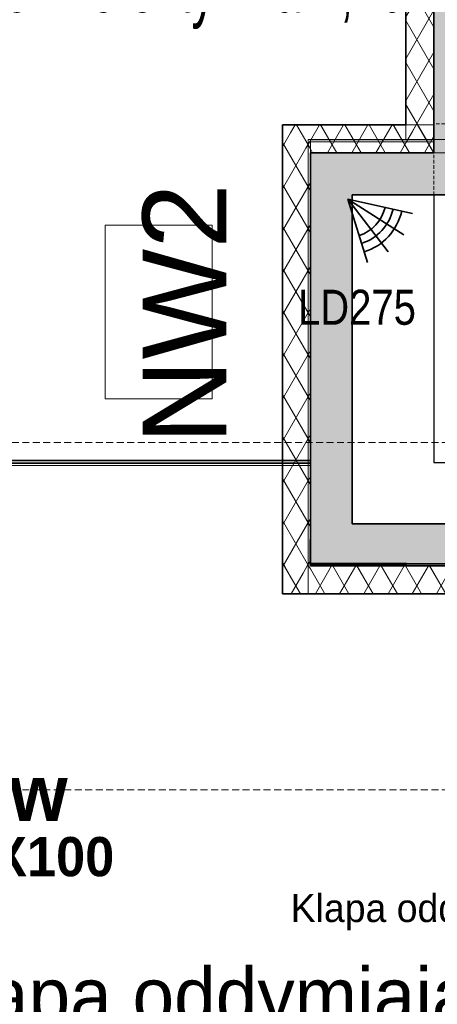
# Model space of a CAD drawing. Header units: millimetres. Extents: x -148444 to 51443, y -4810 to 453290.
# Tile 113 of 256: x 18446 to 21433, y 6445 to 13478. Entities that reach past the tile are written whole.
import ezdxf

# ---------------------------------------------------------------- set-up
doc = ezdxf.new("R2010")
doc.units = ezdxf.units.MM
for name, pattern in [('DASHDOTX2', [2, 1, -0.5, 0, -0.5]), ('DASHED', [0.75, 0.5, -0.25]), ('HIDDEN', [0.375, 0.25, -0.125])]:
    doc.linetypes.add(name, pattern=pattern)
doc.layers.add('!!!SSWiN', color=3, linetype='Continuous', lineweight=35)
doc.layers.add('!!!SSWiN-opis', color=6, linetype='DASHDOTX2', lineweight=18)
for name, color, linetype in [('#klimartzacja', 8, 'Continuous'), ('#Przebicia', 8, 'Continuous'), ('- A - ocieplenie', 8, 'Continuous'), ('2D - Rysunki i Obrazki', 8, 'Continuous'), ('Konstrukcja - Dach', 8, 'Continuous'), ('Konstrukcja - Siatka mod', 8, 'Continuous'), ('Konstrukcja - Stropy', 8, 'Continuous'), ('Konstrukcja - Ściany nośne wew..P', 8, 'Continuous'), ('Konstrukcja - Ściany zewnętrzne', 8, 'Continuous'), ('Opisy - Etykiety', 8, 'Continuous'), ('z JAN', 8, 'Continuous')]:
    doc.layers.add(name, color=color, linetype=linetype)
doc.styles.add('GENERATED_STYLE_1', font='ARIALN.TTF')
doc.styles.get("Standard").update_dxf_attribs({"font": 'arial.ttf'})
doc.styles.add('STYL_AUTOMATYCZNY_1', font='arial.ttf')
doc.styles.add('STYL_AUTOMATYCZNY_11', font='txt')
doc.styles.add('STYL_AUTOMATYCZNY_14', font='arial.ttf', dxfattribs={"width": 0.6})
doc.styles.add('STYL_AUTOMATYCZNY_5', font='txt')
pattern_1 = [(60, (-220940.59, 291884.62), (-129.90381, 75), []), (120, (-220940.59, 291884.62), (129.90381, 75), [])]
pattern_2 = [(60, (-220940.28, 291884.62), (-129.90381, 75), []), (120, (-220940.28, 291884.62), (129.90381, 75), [])]

# ---------------------------------------------------------------- blocks, each defined once
blk = doc.blocks.new('Czujka_PIR+AM')
for q in [(82.3, 47.5), (93.6, 16.5), (82.3, -47.5), (93.6, -16.5)]:
    blk.add_line((0, 0), q)
for radius in [66.3, 79, 54.6]:
    blk.add_arc((0, 0), radius, 330, 30)
blk.add_attdef('ADRES', (135.7, -10.4), '', height=22.5)

msp = doc.modelspace()

# ---------------------------------------------------------------- hatches: boundary and pattern name
at = {"layer": '- A - ocieplenie', "linetype": 'Continuous', "lineweight": 13}
h = msp.add_hatch(dxfattribs=at)
h.set_pattern_fill('Izolacja_miękka_0007', color=8, style=0, pattern_type=2)
h.set_pattern_definition(pattern_1)
h.paths.add_polyline_path([(21208, 15556.9), (21208, 12726.9), (21408, 12726.9), (21408, 15556.9)])
at = {"layer": '- A - ocieplenie', "linetype": 'Continuous', "lineweight": 13, "ltscale": 100}
h = msp.add_hatch(dxfattribs=at)
h.set_pattern_fill('Izolacja_miękka_0007_0007', color=8, style=0, pattern_type=2)
h.set_pattern_definition(pattern_2)
h.paths.add_polyline_path([(21208.3, 15349.3), (21208.3, 12618.5), (21408.3, 12618.5), (21408.3, 15349.3)])
at = {"layer": '- A - ocieplenie', "linetype": 'Continuous', "lineweight": 13}
h = msp.add_hatch(dxfattribs=at)
h.set_pattern_fill('Izolacja_miękka_0007', color=8, style=0, pattern_type=2)
h.set_pattern_definition(pattern_1)
h.paths.add_polyline_path([(20324.8, 12726.9), (20524.8, 12526.9), (20524.8, 12726.9)])
h = msp.add_hatch(dxfattribs=at)
h.set_pattern_fill('Izolacja_miękka_0007', color=8, style=0, pattern_type=2)
h.set_pattern_definition(pattern_1)
h.paths.add_polyline_path([(20324.8, 12526.9), (20524.8, 12526.9), (20324.8, 12726.9)])
at = {"layer": '- A - ocieplenie', "linetype": 'Continuous', "lineweight": 13, "ltscale": 100}
h = msp.add_hatch(dxfattribs=at)
h.set_pattern_fill('Izolacja_miękka_0007_0007', color=8, style=0, pattern_type=2)
h.set_pattern_definition(pattern_2)
h.paths.add_polyline_path([(20325.1, 12726.9), (20525.1, 12526.9), (20525.1, 12726.9)])
h = msp.add_hatch(dxfattribs=at)
h.set_pattern_fill('Izolacja_miękka_0007_0007', color=8, style=0, pattern_type=2)
h.set_pattern_definition(pattern_2)
h.paths.add_polyline_path([(20325.1, 12526.9), (20525.1, 12526.9), (20325.1, 12726.9)])
at = {"layer": '- A - ocieplenie', "linetype": 'Continuous', "lineweight": 13}
h = msp.add_hatch(dxfattribs=at)
h.set_pattern_fill('Izolacja_miękka_0007', color=8, style=0, pattern_type=2)
h.set_pattern_definition(pattern_1)
h.paths.add_polyline_path([(21208, 12726.9), (20524.8, 12726.9), (20524.8, 12526.9), (21208, 12526.9)])
at = {"layer": '- A - ocieplenie', "linetype": 'Continuous', "lineweight": 13, "ltscale": 100}
h = msp.add_hatch(dxfattribs=at)
h.set_pattern_fill('Izolacja_miękka_0007_0007', color=8, style=0, pattern_type=2)
h.set_pattern_definition(pattern_2)
h.paths.add_polyline_path([(20525.1, 12526.9), (21408.3, 12526.9), (21408.3, 12726.9), (20525.1, 12726.9)])
at = {"layer": '- A - ocieplenie', "linetype": 'Continuous', "lineweight": 13}
h = msp.add_hatch(dxfattribs=at)
h.set_pattern_fill('Izolacja_miękka_0007', color=8, style=0, pattern_type=2)
h.set_pattern_definition(pattern_1)
h.paths.add_polyline_path([(21208, 12526.9), (21408, 12526.9), (21208, 12726.9)])
h = msp.add_hatch(dxfattribs=at)
h.set_pattern_fill('Izolacja_miękka_0007', color=8, style=0, pattern_type=2)
h.set_pattern_definition(pattern_1)
h.paths.add_polyline_path([(21208, 12726.9), (21408, 12526.9), (21408, 12726.9)])
h = msp.add_hatch(dxfattribs=at)
h.set_pattern_fill('Izolacja_miękka_0007', color=8, style=0, pattern_type=2)
h.set_pattern_definition(pattern_1)
h.paths.add_polyline_path([(20324.8, 12526.9), (20324.8, 9577), (20524.8, 9577), (20524.8, 12526.9)])
at = {"layer": '- A - ocieplenie', "linetype": 'Continuous', "lineweight": 13, "ltscale": 100}
h = msp.add_hatch(dxfattribs=at)
h.set_pattern_fill('Izolacja_miękka_0007_0007', color=8, style=0, pattern_type=2)
h.set_pattern_definition(pattern_2)
h.paths.add_polyline_path([(20325.1, 12526.9), (20325.1, 9577), (20525.1, 9577), (20525.1, 12526.9)])
at = {"layer": '- A - ocieplenie', "linetype": 'Continuous', "lineweight": 13}
h = msp.add_hatch(dxfattribs=at)
h.set_pattern_fill('Izolacja_miękka_0007', color=8, style=0, pattern_type=2)
h.set_pattern_definition(pattern_1)
h.paths.add_polyline_path([(20524.8, 9577), (20324.8, 9377), (20524.8, 9377)])
h = msp.add_hatch(dxfattribs=at)
h.set_pattern_fill('Izolacja_miękka_0007', color=8, style=0, pattern_type=2)
h.set_pattern_definition(pattern_1)
h.paths.add_polyline_path([(20524.8, 9577), (20324.8, 9577), (20324.8, 9377)])
at = {"layer": '- A - ocieplenie', "linetype": 'Continuous', "lineweight": 13, "ltscale": 100}
h = msp.add_hatch(dxfattribs=at)
h.set_pattern_fill('Izolacja_miękka_0007_0007', color=8, style=0, pattern_type=2)
h.set_pattern_definition(pattern_2)
h.paths.add_polyline_path([(20525.1, 9577), (20325.1, 9377), (20525.1, 9377)])
h = msp.add_hatch(dxfattribs=at)
h.set_pattern_fill('Izolacja_miękka_0007_0007', color=8, style=0, pattern_type=2)
h.set_pattern_definition(pattern_2)
h.paths.add_polyline_path([(20525.1, 9577), (20325.1, 9577), (20325.1, 9377)])
at = {"layer": '- A - ocieplenie', "linetype": 'Continuous', "lineweight": 13}
h = msp.add_hatch(dxfattribs=at)
h.set_pattern_fill('Izolacja_miękka_0007', color=8, style=0, pattern_type=2)
h.set_pattern_definition(pattern_1)
h.paths.add_polyline_path([(20524.8, 9377), (22570.5, 9377), (22570.5, 9577), (20524.8, 9577)])
at = {"layer": '- A - ocieplenie', "linetype": 'Continuous', "lineweight": 13, "ltscale": 100}
h = msp.add_hatch(dxfattribs=at)
h.set_pattern_fill('Izolacja_miękka_0007_0007', color=8, style=0, pattern_type=2)
h.set_pattern_definition(pattern_2)
h.paths.add_polyline_path([(20525.1, 9377), (22570.8, 9377), (22570.8, 9577), (20525.1, 9577)])
at = {"layer": 'Konstrukcja - Ściany nośne wew..P', "linetype": 'Continuous', "lineweight": 13}
for points in [[(20824.8, 12226.9), (20524.8, 12526.9), (20524.8, 12226.9)], [(20824.8, 12526.9), (20524.8, 12526.9), (20824.8, 12226.9)], [(20824.8, 12226.9), (21708, 12226.9), (21708, 12526.9), (20824.8, 12526.9)], [(20824.8, 9877), (20824.8, 12226.9), (20524.8, 12226.9), (20524.8, 9877)], [(20524.8, 9877), (20524.8, 9577), (20824.8, 9877)], [(20824.8, 9877), (20524.8, 9577), (20824.8, 9577)], [(20824.8, 9877), (20824.8, 9577), (22570.5, 9577), (22570.5, 9877)]]:
    msp.add_hatch(color=8, dxfattribs=at).paths.add_polyline_path(points)
at = {"layer": 'Konstrukcja - Ściany zewnętrzne', "linetype": 'Continuous', "lineweight": 13}
msp.add_hatch(color=8, dxfattribs=at).paths.add_polyline_path([(21408, 15556.9), (21408, 12526.9), (21708, 12526.9), (21708, 15556.9)])

# ---------------------------------------------------------------- linework, layer by layer
at = {"layer": '#klimartzacja', "color": 8, "linetype": 'Continuous', "lineweight": 0, "ltscale": 100}
for p, q in [((19822.1, 12009.9), (19057.1, 12009.9)), ((19057.1, 12009.9), (19057.1, 10769.9)), ((19822.1, 10769.9), (19822.1, 12009.9)), ((19822.1, 10769.9), (19057.1, 10769.9))]:
    msp.add_line(p, q, dxfattribs=at)
at = {"layer": '#Przebicia', "color": 8, "linetype": 'Continuous', "lineweight": 25, "ltscale": 100}
for p, q in [((21408, 12226.9), (21408, 10315.1)), ((21408, 10315.1), (23643.4, 10315.1))]:
    msp.add_line(p, q, dxfattribs=at)
at = {"layer": '- A - ocieplenie', "color": 8, "linetype": 'Continuous', "lineweight": 35, "ltscale": 100, "flags": 128}
for points in [[(21208, 15556.9), (21208, 12726.9)], [(21408, 12526.9), (21408, 15556.9)], [(20324.8, 12726.9), (20524.8, 12726.9)], [(20324.8, 12726.9), (20324.8, 9377)], [(21208, 12726.9), (20524.8, 12726.9)], [(20524.8, 9577), (20524.8, 12526.9)], [(20524.8, 12526.9), (21208, 12526.9)], [(21408, 12526.9), (21208, 12526.9)], [(22570.5, 9577), (20524.8, 9577)], [(20324.8, 9377), (20524.8, 9377)], [(20524.8, 9377), (22570.5, 9377)]]:
    msp.add_lwpolyline(points, dxfattribs=at)
at = {"layer": '- A - ocieplenie', "color": 8, "linetype": 'Continuous', "lineweight": 13, "ltscale": 100, "flags": 128}
for points in [[(21408.3, 12618.5), (21408.3, 15549.3)], [(21208.3, 15349.3), (21208.3, 12618.5)], [(20325.1, 12726.9), (20525.1, 12726.9)], [(20325.1, 12726.9), (20325.1, 9377)], [(21408.3, 12726.9), (20525.1, 12726.9)], [(21408.3, 12526.9), (21408.3, 12726.9)], [(21408.3, 12618.5), (21208.3, 12618.5)], [(20525.1, 9577), (20525.1, 12526.9)], [(20525.1, 12526.9), (21408.3, 12526.9)], [(22570.8, 9577), (20525.1, 9577)], [(20325.1, 9377), (20525.1, 9377)], [(20525.1, 9377), (22570.8, 9377)]]:
    msp.add_lwpolyline(points, dxfattribs=at)
at = {"layer": 'Konstrukcja - Dach', "color": 8, "linetype": 'Continuous', "lineweight": 13, "ltscale": 100, "flags": 128}
for points in [[(21408, 15549.3), (21408, 12618.5)], [(21408, 15549.3), (21408, 12618.5)], [(21408.3, 15549.3), (21408.3, 12618.5)], [(21408.3, 15549.3), (21408.3, 12618.5)], [(20524.8, 12618.5), (20524.8, 10306.9)], [(21408, 12618.5), (20524.8, 12618.5)], [(20524.8, 12618.5), (20524.8, 10306.9)], [(21408, 12618.5), (20524.8, 12618.5)], [(21408, 12604.9), (20524.8, 12604.9)], [(21408, 12604.9), (20524.8, 12604.9)], [(20525.1, 12618.5), (20525.1, 10306.9)], [(21408.3, 12618.5), (20525.1, 12618.5)], [(20525.1, 12618.5), (20525.1, 10306.9)], [(21408.3, 12618.5), (20525.1, 12618.5)], [(21408.3, 12604.9), (20525.1, 12604.9)], [(21408.3, 12604.9), (20525.1, 12604.9)], [(21408, 12618.5), (21408, 12604.9)], [(21408, 12618.5), (21408, 12604.9)], [(21408.3, 12618.5), (21408.3, 12604.9)], [(21408.3, 12618.5), (21408.3, 12604.9)], [(9888, 10332.7), (20524.8, 10332.7)], [(9888, 10320.5), (20524.8, 10331.8)], [(9888, 10306.9), (20524.8, 10318.2)], [(9888, 10318.2), (20524.8, 10318.2)], [(20524.8, 10306.9), (9888, 10306.9)], [(20524.8, 10306.9), (9888, 10306.9)], [(20524.8, 10293.3), (9888, 10293.3)], [(20524.8, 10293.3), (9888, 10293.3)], [(9888.3, 10320.5), (20525.1, 10331.8)], [(9888.3, 10329.5), (20525.1, 10329.5)], [(9888.3, 10306.9), (20525.1, 10318.2)], [(9888.3, 10318.2), (20525.1, 10318.2)], [(20525.1, 10306.9), (9888.3, 10306.9)], [(20525.1, 10306.9), (9888.3, 10306.9)], [(20525.1, 10293.3), (9888.3, 10293.3)], [(20525.1, 10293.3), (9888.3, 10293.3)], [(20524.8, 10318.2), (20522.3, 9583.8)], [(20525.1, 10318.2), (20522.6, 9583.8)], [(20524.8, 10318.2), (20524.8, 10332.7)], [(20524.8, 10318.2), (20524.8, 10331.8)], [(20524.8, 10318.2), (20524.8, 9577)], [(20524.8, 10306.9), (20524.8, 10293.3)], [(20524.8, 10306.9), (20524.8, 10293.3)], [(20525.1, 10318.2), (20525.1, 10331.8)], [(20525.1, 10318.2), (20525.1, 10329.5)], [(20525.1, 10318.2), (20525.1, 9577)], [(20525.1, 10306.9), (20525.1, 10293.3)], [(20525.1, 10306.9), (20525.1, 10293.3)], [(20522.3, 9583.8), (23970.1, 9572.4)], [(20522.4, 9597.4), (23970.1, 9586)], [(20522.6, 9583.8), (23970.4, 9572.4)], [(20522.7, 9597.4), (23970.4, 9586)], [(20524.8, 9591.5), (23980.1, 9591.5)], [(20524.8, 9577), (23980.1, 9577)], [(20525.1, 9588.4), (23980.5, 9588.4)], [(20525.1, 9577), (23980.5, 9577)]]:
    msp.add_lwpolyline(points, dxfattribs=at)
at = {"layer": 'Konstrukcja - Siatka mod', "color": 8, "linetype": 'DASHED', "lineweight": 13, "ltscale": 100}
for p, q in [((7290.5, 10456.9), (36735, 10456.9)), ((7290.5, 7976.9), (36735, 7976.9))]:
    msp.add_line(p, q, dxfattribs=at)
at = {"layer": 'Konstrukcja - Stropy', "color": 8, "linetype": 'Continuous', "lineweight": 13, "ltscale": 100, "flags": 128}
for points in [[(21408.3, 16056.9), (21408.3, 12618.5), (20525.1, 12618.5), (20525.1, 9577), (23972.8, 9577), (23972.8, 10318.2), (27988.3, 10318.2), (27988.3, 16056.9)], [(21408.3, 15856.9), (21408.3, 12622.9), (20509.5, 12622.9), (20509.5, 9377), (27788.3, 9377), (27788.3, 15856.9)]]:
    msp.add_lwpolyline(points, close=True, dxfattribs=at)
at = {"layer": 'Konstrukcja - Ściany nośne wew..P', "color": 8, "linetype": 'Continuous', "lineweight": 35, "ltscale": 100, "flags": 128}
for points in [[(20524.8, 12526.9), (20524.8, 12226.9)], [(21408, 12526.9), (20524.8, 12526.9)], [(20524.8, 12226.9), (20524.8, 9877)], [(20824.8, 12226.9), (21708, 12226.9)], [(20824.8, 9877), (20824.8, 12226.9)], [(20524.8, 9577), (20524.8, 9877)], [(22570.5, 9877), (20824.8, 9877)], [(20524.8, 9577), (22570.5, 9577)]]:
    msp.add_lwpolyline(points, dxfattribs=at)
at = {"layer": 'Konstrukcja - Ściany nośne wew..P', "color": 8, "linetype": 'Continuous', "lineweight": 13, "ltscale": 100, "flags": 128}
for points in [[(20525.1, 12526.9), (20525.1, 12226.9)], [(21708.3, 12526.9), (20525.1, 12526.9)], [(20525.1, 12226.9), (20525.1, 9877)], [(20825.1, 12226.9), (21708.3, 12226.9)], [(20825.1, 9877), (20825.1, 12226.9)], [(20525.1, 9577), (20525.1, 9877)], [(22570.8, 9877), (20825.1, 9877)], [(20525.1, 9577), (22570.8, 9577)]]:
    msp.add_lwpolyline(points, dxfattribs=at)
at = {"layer": 'Konstrukcja - Ściany zewnętrzne', "color": 8, "linetype": 'Continuous', "lineweight": 35, "ltscale": 100, "flags": 128}
msp.add_lwpolyline([(21408, 15856.9), (21408, 12526.9)], dxfattribs=at)
at = {"layer": 'Konstrukcja - Ściany zewnętrzne', "color": 8, "linetype": 'Continuous', "lineweight": 13, "ltscale": 100, "flags": 128}
for points in [[(21408.3, 15856.9), (21408.3, 12622.9)], [(21408.3, 12622.9), (21708.3, 12622.9)]]:
    msp.add_lwpolyline(points, dxfattribs=at)
at = {"layer": 'z JAN', "color": 8, "linetype": 'HIDDEN', "lineweight": 13, "ltscale": 100, "flags": 128}
msp.add_lwpolyline([(23959.8, 10315.1), (21408, 10315.1), (21408, 12734.6), (23959.8, 12734.6)], close=True, dxfattribs=at)

# ---------------------------------------------------------------- block references
at = {"layer": '!!!SSWiN', "xscale": 4.999999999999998, "yscale": 5, "zscale": 5, "rotation": 317.3082898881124}
msp.add_blockref('Czujka_PIR+AM', (20792.7, 12196.7), dxfattribs=at)

# ---------------------------------------------------------------- texts
at = {"layer": '!!!SSWiN-opis', "linetype": 'Continuous', "insert": (20858, 11548.8), "char_height": 250, "width": 152.632, "attachment_point": 2, "line_spacing_factor": 0.7, "style": 'GENERATED_STYLE_1'}
msp.add_mtext('\\fArial Narrow|b0|i0;\\A1;LD275', dxfattribs=at)
at = {"layer": '#klimartzacja', "color": 8, "linetype": 'Continuous', "lineweight": 35, "insert": (19924.8, 11377), "char_height": 600, "attachment_point": 8, "rotation": 90, "style": 'STYL_AUTOMATYCZNY_1'}
msp.add_mtext('\\A1;{\\pqc;\\fArial|b0|i0|c238|p0;\\W1.000000;NW2}', dxfattribs=at)
at = {"color": 8, "linetype": 'Continuous', "lineweight": 35, "insert": (18147.5, 14048.1), "char_height": 400, "attachment_point": 1, "style": 'STYL_AUTOMATYCZNY_14'}
msp.add_mtext('\\A1;{\\pql;\\fArial|b0|i0|c238|p0;\\W0.600000;pow. efektywna 2,10m\\fArial|b0|i0|c238|p0;\\W0.600000;\\A1{\\H.66x;\\S2^  ;}}', dxfattribs=at)
at = {"layer": '2D - Rysunki i Obrazki', "color": 8, "linetype": 'Continuous', "lineweight": 13, "insert": (18373.3, 7356.1), "char_height": 400, "attachment_point": 8, "line_spacing_factor": 0.772379, "style": 'STYL_AUTOMATYCZNY_11'}
msp.add_mtext('\\A1;{\\pqc;\\fF1|b1|i0|c0|p0;\\W1.000000;ww\\P\\pqc;\\fF1|b1|i0|c0|p0;\\H0.700000x;\\W1.000000;100X100}', dxfattribs=at)
at = {"layer": 'Opisy - Etykiety', "color": 8, "linetype": 'Continuous', "lineweight": 13, "attachment_point": 6, "style": 'STYL_AUTOMATYCZNY_5'}
for s, insert, char_height, line_spacing_factor in [('\\A1;{\\pqr;\\fGeneva|b0|i0|c0|p0;\\W1.000000;Klapa oddymiająca\\P\\pqr;\\fGeneva|b0|i0|c0|p0;\\W1.000000;100x1\\fGeneva|b0|i0|c0|p0;\\W1.000000;1\\fGeneva|b0|i0|c0|p0;\\W1.000000;0}', (22644.1, 6945.4), 200.0066, 1.116141), ('\\A1;{\\pqr;\\fGeneva|b0|i0|c0|p0;\\W1.000000;Klapa oddymiająca\\P\\pqr;\\fGeneva|b0|i0|c0|p0;\\W1.000000;100x110}', (22256.5, 6231.8), 400.013, 0.81961)]:
    msp.add_mtext(s, dxfattribs=dict(at, insert=insert, char_height=char_height, line_spacing_factor=line_spacing_factor))

doc.saveas('drawing.dxf')
